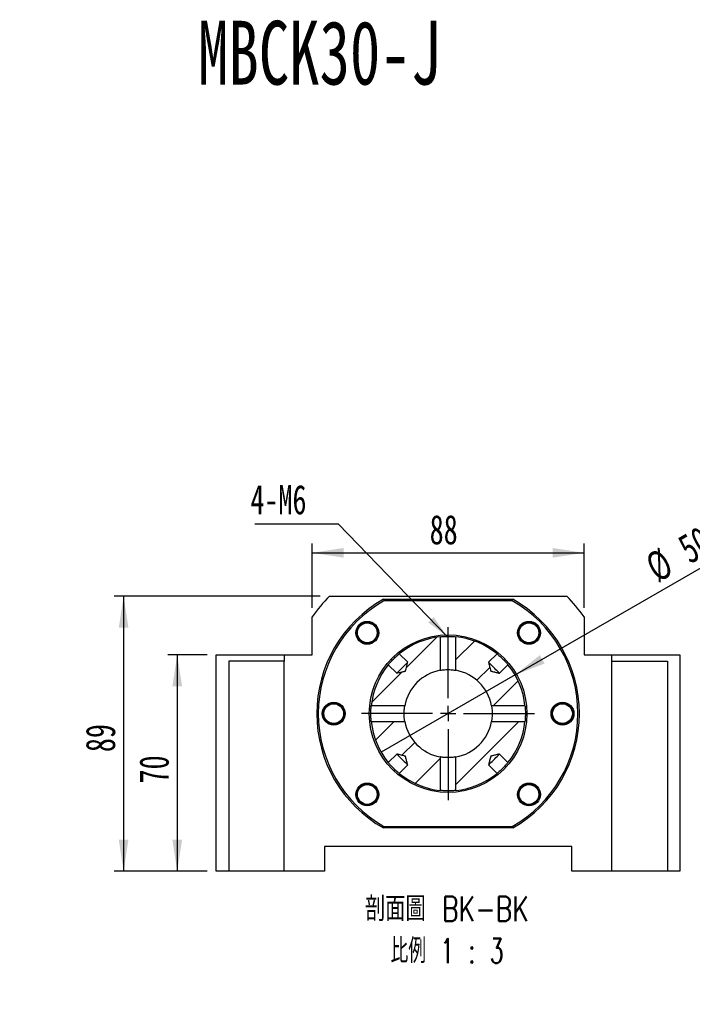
# Paper-space layout 'MBCK30-J' of a CAD drawing. Header units: millimetres. Extents: x 23 to 286, y 9 to 206.
# Tile 3 of 6: x 106 to 178, y 93 to 200. Entities that reach past the tile are written whole.
import ezdxf

# ---------------------------------------------------------------- set-up
doc = ezdxf.new("R2010")
doc.units = ezdxf.units.MM
doc.layers.add('圖層0', color=7, linetype='Continuous')
doc.styles.add('SLDTEXTSTYLE0', font='TXT', dxfattribs={"width": 0.7})
doc.styles.add('SLDTEXTSTYLE1', font='TXT', dxfattribs={"width": 0.7, "bigfont": 'bigfont'})
doc.styles.add('SLDTEXTSTYLE4', font='TXT', dxfattribs={"width": 0.633333})
doc.styles.add('SLDTEXTSTYLE5', font='TXT', dxfattribs={"width": 0.75, "bigfont": 'bigfont'})
doc.styles.add('SLDTEXTSTYLE6', font='TXT', dxfattribs={"width": 0.65625, "bigfont": 'bigfont'})
doc.dimstyles.new('SLDDIMSTYLE2', dxfattribs={"dimtxt": 0.18, "dimasz": 2.5, "dimexe": 0, "dimexo": 0.0625, "dimgap": 0, "dimtad": 0, "dimtih": 1, "dimtoh": 1, "dimdec": 0, "dimrnd": 1e-09, "dimzin": 0, "dimdsep": 46, "dimtxsty": 'Standard', "dimsah": 1, "dimcen": 0.09, "dimadec": 0, "dimazin": 0, "dimtfac": 2.5, "dimtdec": 0, "dimtofl": 0, "dimtmove": 0, "dimatfit": 3, "dimfxl": 0, "dimfrac": 2, "dimtolj": 1, "dimtzin": 0, "dimarcsym": 0})
doc.dimstyles.new('SLDDIMSTYLE3', dxfattribs={"dimtxt": 3.389974, "dimasz": 2.5, "dimexe": 0, "dimexo": 0.0625, "dimgap": 0.847493, "dimtad": 1, "dimlfac": 3, "dimrnd": 1e-09, "dimzin": 12, "dimdsep": 46, "dimtxsty": 'SLDTEXTSTYLE0', "dimsah": 1, "dimcen": 0.09, "dimadec": 0, "dimazin": 3, "dimtfac": 1, "dimtofl": 0, "dimtmove": 0, "dimatfit": 3, "dimfxl": 0, "dimfrac": 2, "dimtolj": 1, "dimtzin": 12, "dimarcsym": 0})
doc.dimstyles.new('SLDDIMSTYLE4', dxfattribs={"dimtxt": 3.389974, "dimasz": 2.5, "dimexe": 0, "dimexo": 0.0625, "dimgap": 0.847493, "dimtad": 1, "dimlfac": 3, "dimrnd": 1e-09, "dimzin": 12, "dimdsep": 46, "dimtxsty": 'SLDTEXTSTYLE0', "dimblk1": 'NONE', "dimsah": 1, "dimcen": 0, "dimadec": 0, "dimazin": 3, "dimtfac": 1, "dimtmove": 0, "dimatfit": 3, "dimldrblk": 'NONE', "dimfxl": 0, "dimfrac": 2, "dimtolj": 1, "dimtzin": 12, "dimarcsym": 0})

# ---------------------------------------------------------------- blocks, each defined once
blk = doc.blocks.new('SW_SYMBOL_HOLE_DIAM')
at = {"layer": '圖層0', "color": 0}
blk.add_line((300, 0), (700, 1000), dxfattribs=at)
blk.add_circle((500, 500), 350, dxfattribs=at)
blk = doc.blocks.new('SW_SYMBOL_HOLE_SPOT')
at = {"layer": '圖層0', "color": 0}
for p, q in [((0, 875), (0, 75)), ((1600, 75), (1600, 875)), ((0, 75), (1600, 75))]:
    blk.add_line(p, q, dxfattribs=at)
blk = doc.blocks.new('SW_NOTE_16')
at = {"layer": '圖層0', "color": 0}
blk.add_line((21.85, 0), (0, 0), dxfattribs=at)
at = {"layer": '圖層0', "color": 0, "xscale": 0.003964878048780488, "yscale": 0.003964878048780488, "zscale": 0.003964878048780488}
for name, p in [('SW_SYMBOL_HOLE_DIAM', (5.91, 5.65)), ('SW_SYMBOL_HOLE_DIAM', (7.59, 0.42)), ('SW_SYMBOL_HOLE_SPOT', (0.39, 0.42))]:
    blk.add_blockref(name, p, dxfattribs=at)
at = {"layer": '圖層0', "color": 0, "char_height": 3.175, "attachment_point": 1}
for s, insert, style in [('14\\M+18AD1\\M+190FA', (9.93, 9.35), 'SLDTEXTSTYLE1'), ('6 -', (0.39, 9.35), 'SLDTEXTSTYLE4'), ('20', (11.61, 4.11), 'SLDTEXTSTYLE0')]:
    blk.add_mtext(s, dxfattribs=dict(at, insert=insert, style=style))
blk = doc.blocks.new('_D_68')
at = {"layer": '圖層0', "color": 7}
for p, q in [((126.09, 130.99), (121.87, 130.99)), ((122.87, 130.99), (122.87, 107.66)), ((126.09, 107.66), (121.87, 107.66))]:
    blk.add_line(p, q, dxfattribs=at)
for points in [[(122.87, 130.99), (122.35, 127.6), (123.4, 127.6)], [(122.87, 107.66), (123.4, 111.05), (122.35, 111.05)]]:
    blk.add_solid(points, dxfattribs=at)
at = {"layer": '圖層0', "color": 7, "insert": (118.78, 117.13), "char_height": 3.175, "attachment_point": 1, "rotation": 90, "style": 'SLDTEXTSTYLE0'}
blk.add_mtext('70', dxfattribs=at)
blk = doc.blocks.new('_D_69')
at = {"layer": '圖層0', "color": 7}
for p, q in [((137.42, 136.09), (137.42, 143.01)), ((166.76, 136.09), (166.76, 143.01)), ((137.42, 142.01), (166.76, 142.01))]:
    blk.add_line(p, q, dxfattribs=at)
for points in [[(137.42, 142.01), (140.81, 141.49), (140.81, 142.53)], [(166.76, 142.01), (163.37, 142.53), (163.37, 141.49)]]:
    blk.add_solid(points, dxfattribs=at)
at = {"layer": '圖層0', "color": 7, "insert": (150.1, 146.1), "char_height": 3.175, "attachment_point": 1, "style": 'SLDTEXTSTYLE0'}
blk.add_mtext('88', dxfattribs=at)
blk = doc.blocks.new('_D_70')
at = {"layer": '圖層0', "color": 7}
for p, q in [((138.3, 137.33), (116.09, 137.33)), ((117.09, 137.33), (117.09, 107.66)), ((126.09, 107.66), (116.09, 107.66))]:
    blk.add_line(p, q, dxfattribs=at)
for points in [[(117.09, 137.33), (116.57, 133.94), (117.61, 133.94)], [(117.09, 107.66), (117.61, 111.05), (116.57, 111.05)]]:
    blk.add_solid(points, dxfattribs=at)
at = {"layer": '圖層0', "color": 7, "insert": (113, 120.51), "char_height": 3.175, "attachment_point": 1, "rotation": 90, "style": 'SLDTEXTSTYLE0'}
blk.add_mtext('89', dxfattribs=at)
blk = doc.blocks.new('_D_71')
at = {"layer": '圖層0', "color": 7}
for q in [(182.06, 141.96), (144.87, 120.49)]:
    blk.add_line((159.31, 128.83), q, dxfattribs=at)
blk.add_solid([(159.31, 128.83), (162.5, 130.07), (161.98, 130.97)], dxfattribs=at)
at = {"layer": '圖層0', "color": 7, "char_height": 3.175, "attachment_point": 1, "rotation": 30, "style": 'SLDTEXTSTYLE0'}
for s, insert in [('50', (176.58, 143.51)), ('%%c', (173.09, 141.5))]:
    blk.add_mtext(s, dxfattribs=dict(at, insert=insert))
blk = doc.blocks.new('_NONE')
blk = doc.blocks.new('SW_NOTE_17')
at = {"layer": '圖層0', "color": 0, "char_height": 2.6458, "attachment_point": 2}
for s, insert, style in [('\\M+19655\\M+196CA\\M+19AA4 BK-BK', (10.34, 3.41), 'SLDTEXTSTYLE5'), ('\\M+194E4\\M+197E1 1 : 3', (10.36, -1.12), 'SLDTEXTSTYLE6')]:
    blk.add_mtext(s, dxfattribs=dict(at, insert=insert, style=style))
blk = doc.blocks.new('SW_NOTE_18')
at = {"layer": '圖層0', "color": 0}
blk.add_line((-8.96, 0), (0, 0), dxfattribs=at)
at = {"layer": '圖層0', "color": 0, "insert": (-9.45, 4.21), "char_height": 3.175, "attachment_point": 1, "style": 'SLDTEXTSTYLE0'}
blk.add_mtext('4-M6', dxfattribs=at)
blk = doc.blocks.new('SW_CENTERMARKSYMBOL_32')
at = {"layer": '圖層0', "color": 0}
for p, q in [((0, 1.67), (0, 9.33)), ((-1.67, 0), (-9.33, 0)), ((0, 0), (-0.83, 0)), ((0, 0), (0, 0.83)), ((0, 0), (0, -0.83)), ((0, 0), (0.83, 0)), ((1.67, 0), (9.33, 0)), ((0, -1.67), (0, -9.33))]:
    blk.add_line(p, q, dxfattribs=at)

psp = doc.layouts.new('MBCK30-J')

# ---------------------------------------------------------------- hatches: boundary and pattern name
at = {"linetype": 'Continuous', "lineweight": 18}
h = psp.add_hatch(dxfattribs=at)
h.set_pattern_fill('ANSI31', style=0)
edge = h.paths.add_edge_path(flags=0)
edge.add_spline(control_points=[(147.7283, 130.1989), (147.7223, 130.1751), (147.7164, 130.1513), (147.7104, 130.1274), (147.6563, 129.9102), (147.6022, 129.693), (147.5478, 129.4758), (147.5342, 129.4215), (147.5209, 129.3671), (147.5067, 129.313), (147.5031, 129.2994), (147.4999, 129.2856), (147.4949, 129.2725), (147.4936, 129.2692), (147.4922, 129.2659), (147.49, 129.2631), (147.4886, 129.2611), (147.4867, 129.2594), (147.4847, 129.258), (147.4817, 129.2561), (147.4785, 129.2547), (147.4752, 129.2535), (147.469, 129.2512), (147.4626, 129.2494), (147.4562, 129.2476), (147.4431, 129.244), (147.43, 129.2406), (147.4168, 129.2372), (147.3895, 129.2302), (147.3621, 129.2233), (147.3347, 129.2165), (147.2775, 129.2021), (147.2203, 129.1878), (147.1631, 129.1735), (147.0435, 129.1437), (146.9239, 129.1138), (146.8043, 129.084), (146.7195, 129.0628), (146.6347, 129.0417), (146.5499, 129.0206)], knot_values=[0.00783837, 0.00783837, 0.00783837, 0.00783837, 0.00805953, 0.00805953, 0.00805953, 0.01007442, 0.01007442, 0.01007442, 0.01057816, 0.01057816, 0.01057816, 0.01070457, 0.01070457, 0.01070457, 0.01073657, 0.01073657, 0.01073657, 0.01075877, 0.01075877, 0.01075877, 0.01079026, 0.01079026, 0.01079026, 0.01084979, 0.01084979, 0.01084979, 0.0109715, 0.0109715, 0.0109715, 0.01122478, 0.01122478, 0.01122478, 0.01175388, 0.01175388, 0.01175388, 0.01286005, 0.01286005, 0.01286005, 0.01364413, 0.01364413, 0.01364413, 0.01364413], weights=[1, 1, 1, 1, 1, 1, 1, 1, 1, 1, 1, 1, 1, 1, 1, 1, 1, 1, 1, 1, 1, 1, 1, 1, 1, 1, 1, 1, 1, 1, 1, 1, 1, 1, 1, 1, 1, 1, 1, 1], degree=3, periodic=0)
edge.add_line((146.5499, 129.0206), (145.6366, 129.9338))
edge.add_arc((152.0888, 124.66), 8.3333, 140.738578, 174.14623)
edge.add_line((143.799, 125.5099), (147.4155, 125.5099))
edge.add_arc((152.0888, 124.66), 4.75, 100.307422, 169.692578, ccw=False)
edge.add_line((151.2389, 129.3333), (151.2389, 132.9499))
edge.add_arc((152.0888, 124.66), 8.3333, 95.85377, 129.261422)
edge.add_line((146.815, 131.1122), (147.7283, 130.1989))
h = psp.add_hatch(dxfattribs=at)
h.set_pattern_fill('ANSI31', style=0)
edge = h.paths.add_edge_path(flags=0)
edge.add_spline(control_points=[(157.6278, 129.0206), (157.57, 129.035), (157.5123, 129.0494), (157.4546, 129.0637), (157.3305, 129.0947), (157.2065, 129.1256), (157.0825, 129.1566), (157.0184, 129.1726), (156.9542, 129.1886), (156.8901, 129.2046), (156.857, 129.2129), (156.8238, 129.2212), (156.7907, 129.2296), (156.7735, 129.234), (156.7564, 129.2383), (156.7392, 129.2428), (156.7303, 129.2452), (156.7214, 129.2475), (156.7125, 129.2502), (156.7077, 129.2517), (156.7028, 129.2532), (156.6982, 129.2553), (156.6955, 129.2564), (156.6929, 129.2578), (156.6907, 129.2597), (156.6885, 129.2616), (156.6867, 129.2641), (156.6854, 129.2667), (156.6809, 129.2751), (156.6787, 129.2846), (156.6762, 129.2937), (156.6661, 129.33), (156.6572, 129.3665), (156.6481, 129.403), (156.6114, 129.5488), (156.5751, 129.6948), (156.5387, 129.8407), (156.5089, 129.9601), (156.4792, 130.0795), (156.4494, 130.1989)], knot_values=[0.00166244, 0.00166244, 0.00166244, 0.00166244, 0.00219797, 0.00219797, 0.00219797, 0.00334847, 0.00334847, 0.00334847, 0.00394318, 0.00394318, 0.00394318, 0.00425076, 0.00425076, 0.00425076, 0.00441015, 0.00441015, 0.00441015, 0.00449337, 0.00449337, 0.00449337, 0.00453902, 0.00453902, 0.00453902, 0.00456519, 0.00456519, 0.00456519, 0.00459192, 0.00459192, 0.00459192, 0.00467841, 0.00467841, 0.00467841, 0.00501973, 0.00501973, 0.00501973, 0.00638471, 0.00638471, 0.00638471, 0.0075018, 0.0075018, 0.0075018, 0.0075018], weights=[1, 1, 1, 1, 1, 1, 1, 1, 1, 1, 1, 1, 1, 1, 1, 1, 1, 1, 1, 1, 1, 1, 1, 1, 1, 1, 1, 1, 1, 1, 1, 1, 1, 1, 1, 1, 1, 1, 1, 1], degree=3, periodic=0)
edge.add_line((156.4494, 130.1989), (157.3627, 131.1122))
edge.add_arc((152.0888, 124.66), 8.3333, 50.738578, 84.14623)
edge.add_line((152.9387, 132.9499), (152.9387, 129.3333))
edge.add_arc((152.0888, 124.66), 4.75, 10.307422, 79.692578, ccw=False)
edge.add_line((156.7622, 125.5099), (160.3787, 125.5099))
edge.add_arc((152.0888, 124.66), 8.3333, 5.85377, 39.261422)
edge.add_line((158.541, 129.9338), (157.6278, 129.0206))
h = psp.add_hatch(dxfattribs=at)
h.set_pattern_fill('ANSI31', style=0)
edge = h.paths.add_edge_path(flags=0)
edge.add_line((147.7283, 119.1211), (146.815, 118.2078))
edge.add_arc((152.0888, 124.66), 8.3333, 230.738578, 264.14623)
edge.add_line((151.2389, 116.3701), (151.2389, 119.9867))
edge.add_arc((152.0888, 124.66), 4.75, 190.307422, 259.692578, ccw=False)
edge.add_line((147.4155, 123.8101), (143.799, 123.8101))
edge.add_arc((152.0888, 124.66), 8.3333, 185.85377, 219.261422)
edge.add_line((145.6366, 119.3862), (146.5499, 120.2994))
edge.add_spline(control_points=[(146.5499, 120.2994), (146.6693, 120.2697), (146.7887, 120.2399), (146.9081, 120.2101), (147.0541, 120.1737), (147.2, 120.1374), (147.3458, 120.1007), (147.3823, 120.0916), (147.4189, 120.0828), (147.4551, 120.0727), (147.4643, 120.0701), (147.4737, 120.0679), (147.4821, 120.0635), (147.4847, 120.0621), (147.4872, 120.0603), (147.4891, 120.0581), (147.491, 120.0559), (147.4924, 120.0533), (147.4936, 120.0507), (147.4956, 120.046), (147.4971, 120.0412), (147.4986, 120.0363), (147.5013, 120.0275), (147.5036, 120.0185), (147.506, 120.0096), (147.5105, 119.9925), (147.5149, 119.9753), (147.5192, 119.9581), (147.5276, 119.925), (147.5359, 119.8918), (147.5442, 119.8587), (147.5602, 119.7946), (147.5763, 119.7305), (147.5923, 119.6664), (147.6232, 119.5423), (147.6541, 119.4183), (147.6851, 119.2943), (147.6995, 119.2365), (147.7139, 119.1788), (147.7283, 119.1211)], knot_values=[0.00430622, 0.00430622, 0.00430622, 0.00430622, 0.00541389, 0.00541389, 0.00541389, 0.00676737, 0.00676737, 0.00676737, 0.00710581, 0.00710581, 0.00710581, 0.00719157, 0.00719157, 0.00719157, 0.00721807, 0.00721807, 0.00721807, 0.00724402, 0.00724402, 0.00724402, 0.00728928, 0.00728928, 0.00728928, 0.0073718, 0.0073718, 0.0073718, 0.00752985, 0.00752985, 0.00752985, 0.00783484, 0.00783484, 0.00783484, 0.00842454, 0.00842454, 0.00842454, 0.00956534, 0.00956534, 0.00956534, 0.01009636, 0.01009636, 0.01009636, 0.01009636], weights=[1, 1, 1, 1, 1, 1, 1, 1, 1, 1, 1, 1, 1, 1, 1, 1, 1, 1, 1, 1, 1, 1, 1, 1, 1, 1, 1, 1, 1, 1, 1, 1, 1, 1, 1, 1, 1, 1, 1, 1], degree=3, periodic=0)
h = psp.add_hatch(dxfattribs=at)
h.set_pattern_fill('ANSI31', style=0)
edge = h.paths.add_edge_path(flags=0)
edge.add_line((157.3627, 118.2078), (156.4494, 119.1211))
edge.add_spline(control_points=[(156.4494, 119.1211), (156.4792, 119.2405), (156.5089, 119.3599), (156.5387, 119.4793), (156.5751, 119.6252), (156.6114, 119.7712), (156.6481, 119.917), (156.6572, 119.9535), (156.6661, 119.9901), (156.6762, 120.0263), (156.6787, 120.0354), (156.6809, 120.0449), (156.6854, 120.0533), (156.6867, 120.0559), (156.6885, 120.0584), (156.6907, 120.0603), (156.6929, 120.0622), (156.6955, 120.0636), (156.6982, 120.0647), (156.7028, 120.0668), (156.7077, 120.0683), (156.7125, 120.0698), (156.7214, 120.0725), (156.7303, 120.0748), (156.7392, 120.0772), (156.7564, 120.0817), (156.7735, 120.086), (156.7907, 120.0904), (156.8238, 120.0988), (156.857, 120.1071), (156.8901, 120.1154), (156.9542, 120.1314), (157.0184, 120.1474), (157.0825, 120.1634), (157.2065, 120.1944), (157.3305, 120.2253), (157.4546, 120.2563), (157.5123, 120.2707), (157.57, 120.2851), (157.6278, 120.2994)], knot_values=[0.00430622, 0.00430622, 0.00430622, 0.00430622, 0.00541389, 0.00541389, 0.00541389, 0.00676737, 0.00676737, 0.00676737, 0.00710581, 0.00710581, 0.00710581, 0.00719157, 0.00719157, 0.00719157, 0.00721807, 0.00721807, 0.00721807, 0.00724402, 0.00724402, 0.00724402, 0.00728928, 0.00728928, 0.00728928, 0.0073718, 0.0073718, 0.0073718, 0.00752985, 0.00752985, 0.00752985, 0.00783484, 0.00783484, 0.00783484, 0.00842454, 0.00842454, 0.00842454, 0.00956534, 0.00956534, 0.00956534, 0.01009636, 0.01009636, 0.01009636, 0.01009636], weights=[1, 1, 1, 1, 1, 1, 1, 1, 1, 1, 1, 1, 1, 1, 1, 1, 1, 1, 1, 1, 1, 1, 1, 1, 1, 1, 1, 1, 1, 1, 1, 1, 1, 1, 1, 1, 1, 1, 1, 1], degree=3, periodic=0)
edge.add_line((157.6278, 120.2994), (158.541, 119.3862))
edge.add_arc((152.0888, 124.66), 8.3333, 320.738578, 354.14623)
edge.add_line((160.3787, 123.8101), (156.7622, 123.8101))
edge.add_arc((152.0888, 124.66), 4.75, 280.307422, 349.692578, ccw=False)
edge.add_line((152.9387, 119.9867), (152.9387, 116.3701))
edge.add_arc((152.0888, 124.66), 8.3333, 275.85377, 309.261422)

# ---------------------------------------------------------------- linework, layer by layer
at = {"color": 7, "linetype": 'Continuous', "lineweight": 25}
for p, q in [((139.2999, 137.3267), (164.8777, 137.3267)), ((145.1187, 136.9933), (145.1626, 136.8267)), ((145.1187, 136.9933), (159.059, 136.9933)), ((159.015, 136.8267), (145.1626, 136.8267)), ((159.015, 136.8267), (159.059, 136.9933)), ((137.4222, 130.9933), (137.4222, 135.095)), ((166.7555, 135.095), (166.7555, 130.9933)), ((151.2388, 132.9499), (151.2388, 132.9499)), ((151.2389, 132.9499), (151.2389, 129.3333)), ((152.9387, 129.3333), (152.9387, 132.9499)), ((142.4919, 132.6945), (142.6645, 132.5251)), ((144.2237, 132.6776), (144.1136, 132.5506)), ((160.2868, 132.4044), (160.1818, 132.4643)), ((127.0888, 107.66), (127.0888, 130.9933)), ((127.0888, 130.9933), (134.4222, 130.9933)), ((134.4222, 130.9933), (134.4222, 130.3267)), ((134.4222, 130.9933), (137.4222, 130.9933)), ((147.7283, 130.1989), (146.815, 131.1122)), ((157.3627, 131.1122), (156.4494, 130.1989)), ((166.7555, 130.9933), (169.7555, 130.9933)), ((169.7555, 130.9933), (177.0888, 130.9933)), ((169.7555, 130.3267), (169.7555, 130.9933)), ((177.0888, 130.9933), (177.0888, 107.66)), ((128.4222, 130.3267), (128.4222, 107.66)), ((134.4222, 130.3267), (128.4222, 130.3267)), ((134.4222, 107.66), (134.4222, 130.3267)), ((145.6366, 129.9338), (146.5499, 129.0206)), ((157.6278, 129.0206), (158.541, 129.9338)), ((169.7555, 107.66), (169.7555, 130.3267)), ((169.7555, 130.3267), (175.7555, 130.3267)), ((175.7555, 130.3267), (175.7555, 107.66)), ((140.2493, 125.6517), (140.4515, 125.5443)), ((143.799, 125.51), (143.7988, 125.51)), ((147.4155, 125.5099), (143.799, 125.5099)), ((160.3787, 125.5099), (156.7622, 125.5099)), ((160.3788, 125.51), (160.3787, 125.51)), ((143.799, 123.8101), (147.4155, 123.8101)), ((156.7622, 123.8101), (160.3787, 123.8101)), ((163.9284, 123.6683), (163.8276, 123.7219)), ((146.5499, 120.2994), (145.6366, 119.3862)), ((158.541, 119.3862), (157.6278, 120.2994)), ((146.815, 118.2078), (147.7283, 119.1211)), ((151.2389, 119.9867), (151.2389, 116.3701)), ((152.9387, 116.3701), (152.9387, 119.9867)), ((156.4494, 119.1211), (157.3627, 118.2078)), ((143.8908, 116.9156), (144.1127, 116.7892)), ((159.954, 116.6424), (160.0445, 116.7469)), ((161.6734, 116.6377), (161.5132, 116.7949)), ((145.1187, 112.3267), (145.1626, 112.4933)), ((159.059, 112.3267), (145.1187, 112.3267)), ((145.1626, 112.4933), (159.015, 112.4933)), ((159.015, 112.4933), (159.059, 112.3267)), ((165.4222, 110.3267), (138.7555, 110.3267)), ((138.7555, 110.3267), (138.7555, 107.66)), ((165.4222, 107.66), (165.4222, 110.3267)), ((128.4222, 107.66), (127.0888, 107.66)), ((134.4222, 107.66), (128.4222, 107.66)), ((138.7555, 107.66), (134.4222, 107.66)), ((169.7555, 107.66), (165.4222, 107.66)), ((175.7555, 107.66), (169.7555, 107.66)), ((177.0888, 107.66), (175.7555, 107.66))]:
    psp.add_line(p, q, dxfattribs=at)
at = {"color": 7, "linetype": 'Continuous', "lineweight": 25, "flags": 128}
for points in [[(147.7283, 130.1989), (147.7129, 130.1836), (147.6635, 130.1342), (147.5832, 130.0538), (147.4765, 129.9472), (147.3499, 129.8205), (147.2108, 129.6814), (147.0674, 129.5381), (146.9283, 129.399), (146.8017, 129.2723), (146.695, 129.1657), (146.6146, 129.0853), (146.5653, 129.0359), (146.5499, 129.0206)], [(157.6278, 129.0206), (157.6124, 129.0359), (157.563, 129.0853), (157.4826, 129.1657), (157.376, 129.2723), (157.2494, 129.399), (157.1102, 129.5381), (156.9669, 129.6814), (156.8278, 129.8205), (156.7012, 129.9472), (156.5945, 130.0538), (156.5141, 130.1342), (156.4648, 130.1836), (156.4494, 130.1989)], [(146.5499, 120.2994), (146.5653, 120.2841), (146.6146, 120.2347), (146.695, 120.1543), (146.8017, 120.0477), (146.9283, 119.921), (147.0674, 119.7819), (147.2108, 119.6386), (147.3499, 119.4995), (147.4765, 119.3728), (147.5832, 119.2662), (147.6635, 119.1858), (147.7129, 119.1365), (147.7283, 119.1211)], [(156.4494, 119.1211), (156.4648, 119.1365), (156.5141, 119.1858), (156.5945, 119.2662), (156.7012, 119.3728), (156.8278, 119.4995), (156.9669, 119.6386), (157.1102, 119.7819), (157.2494, 119.921), (157.376, 120.0477), (157.4826, 120.1543), (157.563, 120.2347), (157.6124, 120.2841), (157.6278, 120.2994)]]:
    psp.add_lwpolyline(points, dxfattribs=at)
at = {"color": 7, "linetype": 'Continuous', "lineweight": 25}
for centre, radius in [((143.3678, 133.381), 1.2333), ((143.3678, 133.381), 1.1333), ((143.3678, 133.381), 1.0667), ((160.8098, 133.381), 1.2333), ((160.8098, 133.381), 1.1333), ((160.8098, 133.381), 1.0667), ((152.0888, 124.66), 8.5), ((139.7555, 124.66), 1.2333), ((139.7555, 124.66), 1.1333), ((139.7555, 124.66), 1.0667), ((164.4222, 124.66), 1.2333), ((164.4222, 124.66), 1.1333), ((164.4222, 124.66), 1.0667), ((143.3678, 115.939), 1.2333), ((143.3678, 115.939), 1.1333), ((143.3678, 115.939), 1.0667), ((160.8098, 115.939), 1.2333), ((160.8098, 115.939), 1.1333), ((160.8098, 115.939), 1.0667)]:
    psp.add_circle(centre, radius, dxfattribs=at)
for radius, start, end in [(18, 135.275087, 144.569055), (18, 35.430945, 44.724913), (14.1667, 119.472932, 240.527068), (14, 119.651845, 240.348155), (14, 299.651845, 60.348155), (14.1667, 299.472932, 60.527068), (8.3333, 95.85377, 129.261422), (8.3333, 50.738578, 84.14623), (8.3333, 140.738578, 174.14623), (8.3333, 5.85377, 39.261422), (4.75, 100.307422, 169.692578), (4.75, 10.307422, 79.692578), (8.3333, 185.85377, 219.261422), (4.75, 190.307422, 259.692578), (4.75, 280.307422, 349.692578), (8.3333, 320.738578, 354.14623), (8.3333, 230.738578, 264.14623), (8.3333, 275.85377, 309.261422)]:
    psp.add_arc((152.0888, 124.66), radius, start, end, dxfattribs=at)
for points, knots in [([(159.8332, 133.9039), (159.8036, 133.8406), (159.7479, 133.7215), (159.7075, 133.5319), (159.6973, 133.3476), (159.7183, 133.1639), (159.7692, 132.9861), (159.8762, 132.7633), (160.0473, 132.5528), (160.2199, 132.4458), (160.2868, 132.4044)], [0, 0, 0, 0, 0.1205084, 0.22645432, 0.33240018, 0.43834611, 0.54429239, 0.65023815, 0.86443846, 1, 1, 1, 1]), ([(160.2764, 134.3795), (160.1714, 134.3056), (159.9894, 134.1776), (159.8796, 133.9853), (159.8332, 133.9039)], [0, 0, 0, 0, 0.57705392, 1, 1, 1, 1]), ([(151.2389, 132.9499), (151.2398, 132.95), (151.2431, 132.9503), (151.3094, 132.9571), (151.4763, 132.9716), (151.7135, 132.9863), (151.993, 132.9945), (152.2828, 132.9927), (152.5504, 132.9818), (152.7666, 132.9664), (152.9069, 132.9532), (152.9398, 132.9498), (152.9388, 132.9499), (152.9387, 132.9499)], [0, 0, 0, 0, 0.04039045, 0.14621898, 0.25224879, 0.35876352, 0.46529218, 0.57134435, 0.67717327, 0.78337398, 0.88996746, 0.99636306, 1, 1, 1, 1]), ([(142.6645, 132.5251), (142.7209, 132.4837), (142.8268, 132.4058), (143.0049, 132.3293), (143.1837, 132.2833), (143.3679, 132.2681), (143.5522, 132.2834), (143.7916, 132.3448), (144.0314, 132.4716), (144.17, 132.6201), (144.2237, 132.6776)], [0, 0, 0, 0, 0.12050855, 0.22645424, 0.33240037, 0.43834613, 0.54429207, 0.65023809, 0.86443849, 1, 1, 1, 1]), ([(145.6366, 129.9338), (145.639, 129.9368), (145.6448, 129.9439), (145.7105, 130.0237), (145.8334, 130.1673), (146.0012, 130.353), (146.1966, 130.5552), (146.3983, 130.7498), (146.5828, 130.9166), (146.7272, 131.04), (146.8016, 131.1013), (146.8155, 131.1126), (146.815, 131.1122), (146.815, 131.1122)], [0, 0, 0, 0, 0.07601808, 0.18182536, 0.28799328, 0.39454152, 0.50089419, 0.60678497, 0.71266409, 0.81899817, 0.92555122, 0.99545566, 1, 1, 1, 1]), ([(157.3627, 131.1122), (157.3656, 131.1098), (157.3727, 131.104), (157.4525, 131.0383), (157.5961, 130.9154), (157.7818, 130.7476), (157.984, 130.5523), (158.1787, 130.3506), (158.3454, 130.166), (158.4688, 130.0217), (158.5301, 129.9472), (158.5415, 129.9333), (158.5411, 129.9338), (158.541, 129.9338)], [0, 0, 0, 0, 0.07601808, 0.18182536, 0.28799328, 0.39454152, 0.50089419, 0.60678497, 0.71266409, 0.81899817, 0.92555122, 0.99545566, 1, 1, 1, 1]), ([(146.5499, 129.0206), (146.6347, 129.0417), (146.8391, 129.0927), (147.1007, 129.1579), (147.3049, 129.209), (147.4026, 129.2335), (147.4496, 129.2456), (147.4723, 129.2522), (147.4841, 129.257), (147.4912, 129.2636), (147.4992, 129.2823), (147.5166, 129.3536), (147.5898, 129.6386), (147.6622, 129.934), (147.7223, 130.1751), (147.7283, 130.1989)], [0, 0, 0, 0, 0.13526849, 0.32610345, 0.41738209, 0.46107815, 0.48207513, 0.49234138, 0.49775927, 0.50155979, 0.50704992, 0.52878426, 0.61542272, 0.96196271, 1, 1, 1, 1]), ([(156.4494, 130.1989), (156.4793, 130.0796), (156.5458, 129.8145), (156.6189, 129.5114), (156.6697, 129.3214), (156.6813, 129.2722), (156.6902, 129.2592), (156.7001, 129.254), (156.7165, 129.2489), (156.7474, 129.2406), (156.8067, 129.2256), (156.9211, 129.1969), (157.1424, 129.1416), (157.3883, 129.0803), (157.57, 129.035), (157.6278, 129.0206)], [0, 0, 0, 0, 0.19051161, 0.42329891, 0.4815072, 0.49623695, 0.50077816, 0.50525633, 0.51310143, 0.5274137, 0.55482784, 0.60772904, 0.71001483, 0.90789209, 1, 1, 1, 1]), ([(151.2389, 129.3333), (151.2397, 129.3335), (151.2427, 129.334), (151.3065, 129.3457), (151.4699, 129.3709), (151.7044, 129.3969), (151.983, 129.4118), (152.272, 129.4093), (152.5389, 129.3908), (152.7571, 129.364), (152.9016, 129.3403), (152.9393, 129.3332), (152.9388, 129.3333), (152.9387, 129.3333)], [0, 0, 0, 0, 0.03872817, 0.14333423, 0.24852705, 0.35522264, 0.46201582, 0.56736633, 0.6719884, 0.777671, 0.88461469, 0.99105083, 1, 1, 1, 1]), ([(140.7472, 124.1662), (140.7749, 124.2305), (140.8271, 124.3512), (140.8618, 124.5418), (140.8665, 124.7264), (140.8401, 124.9094), (140.7839, 125.0856), (140.6704, 125.3051), (140.4931, 125.5105), (140.3174, 125.6122), (140.2493, 125.6517)], [0, 0, 0, 0, 0.12050857, 0.22645453, 0.33240047, 0.43834645, 0.54429241, 0.65023837, 0.86443876, 1, 1, 1, 1]), ([(143.799, 123.8101), (143.799, 123.81), (143.799, 123.8092), (143.7955, 123.8431), (143.7823, 123.9836), (143.767, 124.2002), (143.7573, 124.439), (143.7544, 124.6921), (143.7589, 124.9459), (143.772, 125.2), (143.7873, 125.3924), (143.7976, 125.497), (143.7986, 125.5061), (143.799, 125.5099)], [0, 0, 0, 0, 0.00527559, 0.11116181, 0.21703534, 0.32338701, 0.4299648, 0.5000184, 0.60603537, 0.71203969, 0.81838601, 0.92496563, 1, 1, 1, 1]), ([(147.4155, 123.8101), (147.414, 123.8179), (147.4111, 123.8336), (147.3876, 123.973), (147.3608, 124.1824), (147.3425, 124.4253), (147.3367, 124.685), (147.3447, 124.9442), (147.3675, 125.1971), (147.3944, 125.39), (147.413, 125.4965), (147.4148, 125.506), (147.4155, 125.5099)], [0, 0, 0, 0, 0.10484209, 0.20958409, 0.31576727, 0.42275589, 0.50000296, 0.60525108, 0.71045993, 0.81669737, 0.92368067, 1, 1, 1, 1]), ([(156.7622, 125.5099), (156.7623, 125.5091), (156.7629, 125.5061), (156.7745, 125.4423), (156.7998, 125.279), (156.8257, 125.0444), (156.8406, 124.7658), (156.8381, 124.4768), (156.8196, 124.2099), (156.7928, 123.9918), (156.7691, 123.8472), (156.7621, 123.8095), (156.7622, 123.81), (156.7622, 123.8101)], [0, 0, 0, 0, 0.03872817, 0.14333423, 0.24852705, 0.35522264, 0.46201582, 0.56736633, 0.6719884, 0.777671, 0.88461469, 0.99105083, 1, 1, 1, 1]), ([(160.3787, 125.5099), (160.3788, 125.509), (160.3791, 125.5057), (160.3859, 125.4395), (160.4005, 125.2725), (160.4151, 125.0354), (160.4233, 124.7559), (160.4215, 124.466), (160.4106, 124.1985), (160.3952, 123.9823), (160.3821, 123.842), (160.3786, 123.809), (160.3787, 123.8101), (160.3787, 123.8101)], [0, 0, 0, 0, 0.04039045, 0.14621898, 0.25224879, 0.35876352, 0.46529218, 0.57134435, 0.67717327, 0.78337398, 0.88996746, 0.99636306, 1, 1, 1, 1]), ([(163.7604, 125.5544), (163.6945, 125.5035), (163.5544, 125.3952), (163.4734, 125.2374), (163.4305, 125.1538)], [0, 0, 0, 0, 0.470392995, 1, 1, 1, 1]), ([(163.4305, 125.1538), (163.4027, 125.0895), (163.3506, 124.9688), (163.3159, 124.7782), (163.3111, 124.5936), (163.3376, 124.4106), (163.3938, 124.2344), (163.5072, 124.0149), (163.6845, 123.8096), (163.8603, 123.7078), (163.9284, 123.6683)], [0, 0, 0, 0, 0.12050857, 0.22645453, 0.33240047, 0.43834645, 0.54429241, 0.65023837, 0.86443876, 1, 1, 1, 1]), ([(140.4332, 123.7797), (140.4932, 123.8264), (140.6272, 123.9306), (140.7045, 124.0824), (140.7472, 124.1662)], [0, 0, 0, 0, 0.44799233, 1, 1, 1, 1]), ([(147.7283, 119.1211), (147.7139, 119.1788), (147.6685, 119.3606), (147.6072, 119.6065), (147.552, 119.8277), (147.5233, 119.9422), (147.5083, 120.0014), (147.4999, 120.0324), (147.4948, 120.0487), (147.4896, 120.0586), (147.4767, 120.0676), (147.4274, 120.0791), (147.2375, 120.1299), (146.9343, 120.203), (146.6692, 120.2695), (146.5499, 120.2994)], [0, 0, 0, 0, 0.09210791, 0.28998517, 0.39227096, 0.44517216, 0.4725863, 0.48689857, 0.49474367, 0.49922184, 0.50376305, 0.5184928, 0.57670109, 0.80948839, 1, 1, 1, 1]), ([(157.6278, 120.2994), (157.57, 120.2851), (157.3883, 120.2397), (157.1424, 120.1784), (156.9211, 120.1231), (156.8067, 120.0944), (156.7474, 120.0794), (156.7165, 120.0711), (156.7001, 120.066), (156.6902, 120.0608), (156.6813, 120.0478), (156.6697, 119.9986), (156.6189, 119.8086), (156.5458, 119.5055), (156.4793, 119.2404), (156.4494, 119.1211)], [0, 0, 0, 0, 0.09210791, 0.28998517, 0.39227096, 0.44517216, 0.4725863, 0.48689857, 0.49474367, 0.49922184, 0.50376305, 0.5184928, 0.57670109, 0.80948839, 1, 1, 1, 1]), ([(146.815, 118.2078), (146.812, 118.2102), (146.805, 118.216), (146.7252, 118.2817), (146.5815, 118.4046), (146.3958, 118.5724), (146.1937, 118.7677), (145.999, 118.9694), (145.8323, 119.154), (145.7088, 119.2983), (145.6475, 119.3728), (145.6362, 119.3867), (145.6366, 119.3862), (145.6366, 119.3862)], [0, 0, 0, 0, 0.07601808, 0.18182536, 0.28799328, 0.39454152, 0.50089419, 0.60678497, 0.71266409, 0.81899817, 0.92555122, 0.99545566, 1, 1, 1, 1]), ([(152.9387, 119.9867), (152.9379, 119.9865), (152.9349, 119.986), (152.8711, 119.9744), (152.7078, 119.9491), (152.4733, 119.9231), (152.1946, 119.9082), (151.9056, 119.9107), (151.6387, 119.9292), (151.4206, 119.956), (151.276, 119.9797), (151.2384, 119.9868), (151.2389, 119.9867), (151.2389, 119.9867)], [0, 0, 0, 0, 0.03872817, 0.14333423, 0.24852705, 0.35522264, 0.46201582, 0.56736633, 0.6719884, 0.777671, 0.88461469, 0.99105083, 1, 1, 1, 1]), ([(158.541, 119.3862), (158.5386, 119.3832), (158.5329, 119.3761), (158.4672, 119.2963), (158.3443, 119.1527), (158.1764, 118.967), (157.9811, 118.7648), (157.7794, 118.5702), (157.5949, 118.4034), (157.4505, 118.28), (157.376, 118.2187), (157.3621, 118.2074), (157.3626, 118.2078), (157.3627, 118.2078)], [0, 0, 0, 0, 0.07601808, 0.18182536, 0.28799328, 0.39454152, 0.50089419, 0.60678497, 0.71266409, 0.81899817, 0.92555122, 0.99545566, 1, 1, 1, 1]), ([(144.3444, 115.4161), (144.3741, 115.4794), (144.4298, 115.5985), (144.4701, 115.7881), (144.4804, 115.9725), (144.4594, 116.1561), (144.4084, 116.3339), (144.3015, 116.5567), (144.1304, 116.7672), (143.9577, 116.8742), (143.8908, 116.9156)], [0, 0, 0, 0, 0.1205084, 0.22645432, 0.33240018, 0.43834611, 0.54429239, 0.65023815, 0.86443846, 1, 1, 1, 1]), ([(161.5132, 116.7949), (161.4568, 116.8363), (161.3508, 116.9142), (161.1728, 116.9907), (160.994, 117.0367), (160.8097, 117.0519), (160.6254, 117.0366), (160.386, 116.9752), (160.1462, 116.8484), (160.0077, 116.6999), (159.954, 116.6424)], [0, 0, 0, 0, 0.12050855, 0.22645424, 0.33240037, 0.43834613, 0.54429207, 0.65023809, 0.86443849, 1, 1, 1, 1]), ([(152.9387, 116.3701), (152.9388, 116.3701), (152.9396, 116.3702), (152.9057, 116.3666), (152.7652, 116.3535), (152.5487, 116.3381), (152.3098, 116.3285), (152.0567, 116.3256), (151.8029, 116.3301), (151.5488, 116.3432), (151.3564, 116.3584), (151.2519, 116.3688), (151.2427, 116.3697), (151.2389, 116.3701)], [0, 0, 0, 0, 0.00527559, 0.11116181, 0.21703534, 0.32338701, 0.4299648, 0.5000184, 0.60603537, 0.71203969, 0.81838601, 0.92496563, 1, 1, 1, 1]), ([(144.0225, 115.0418), (144.0827, 115.0859), (144.2184, 115.1853), (144.2994, 115.3335), (144.3444, 115.4161)], [0, 0, 0, 0, 0.44314803, 1, 1, 1, 1])]:
    psp.add_open_spline(points, degree=3, knots=knots, dxfattribs=at)

# ---------------------------------------------------------------- block references
at = {"layer": '圖層0', "color": 7}
for name, p in [('SW_NOTE_18', (140.2194, 145.1273)), ('SW_CENTERMARKSYMBOL_32', (152.0888, 124.66)), ('SW_NOTE_16', (78.4642, 95.2878))]:
    psp.add_blockref(name, p, dxfattribs=at)
at = {"layer": '圖層0'}
psp.add_blockref('SW_NOTE_17', (141.6182, 101.5172), dxfattribs=at)

# ---------------------------------------------------------------- texts
at = {"layer": '圖層0', "color": 7, "insert": (125.1199, 199.4116), "char_height": 6.87917, "attachment_point": 1, "style": 'SLDTEXTSTYLE0'}
psp.add_mtext('MBCK30-J', dxfattribs=at)

# ---------------------------------------------------------------- dimensions: what is measured, and where the dimension line sits
at = {"layer": '圖層0', "color": 7}
dim = psp.add_linear_dim(base=(166.7555, 142.0107), p1=(137.4222, 135.095), p2=(166.7555, 135.095), dimstyle='SLDDIMSTYLE3', dxfattribs=at)
dim.commit()
dim.dimension.update_dxf_attribs({"geometry": '_D_69', "text_midpoint": (152.0888, 142.0107), "dimtype": 160})
dim = psp.add_diameter_dim_2p(p1=(144.872, 120.4933), p2=(159.3057, 128.8267), dimstyle='SLDDIMSTYLE4', dxfattribs=at)
dim.commit()
dim.dimension.update_dxf_attribs({"geometry": '_D_71', "text_midpoint": (178.6871, 140.0165), "dimtype": 163})
for base, p1, picture, middle in [((117.0888, 107.66), (139.2999, 137.3267), '_D_70', (117.0888, 122.4933)), ((122.8748, 107.66), (127.0888, 130.9933), '_D_68', (122.8748, 119.1155))]:
    dim = psp.add_linear_dim(base=base, p1=p1, p2=(127.0888, 107.66), angle=90, dimstyle='SLDDIMSTYLE3', dxfattribs=at)
    dim.commit()
    dim.dimension.update_dxf_attribs({"geometry": picture, "text_midpoint": middle, "dimtype": 160})

# ---------------------------------------------------------------- leaders
psp.add_leader([(151.9789, 132.9926), (140.2194, 145.1273)], dimstyle='SLDDIMSTYLE2', dxfattribs=at)

doc.saveas('drawing.dxf')
